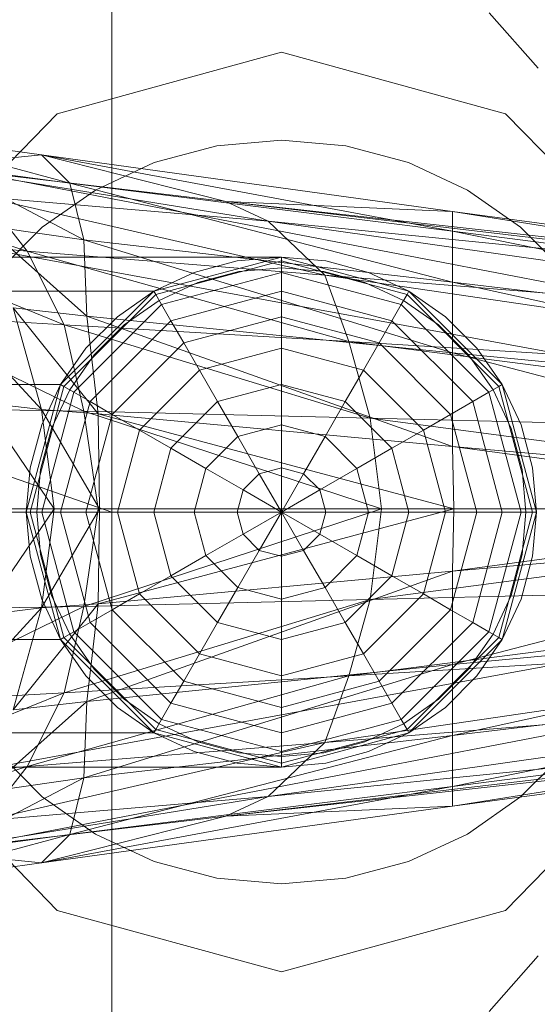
# Model space of a CAD drawing. Header units: metres. Extents: x 391.1 to 427.5, y 12.8 to 28.4.
# Tile 45 of 234: x 401.5848 to 401.6213, y 26.5728 to 26.6423. Entities that reach past the tile are written whole.
import ezdxf

# ---------------------------------------------------------------- set-up
doc = ezdxf.new("R2010")
doc.units = ezdxf.units.M
doc.layers.add('02_MOBILIARIO', color=7, linetype='Continuous', lineweight=18)
doc.layers.add('A-DETL-____-MBND', color=7, linetype='Continuous', lineweight=18)

# ---------------------------------------------------------------- blocks, each defined once
blk = doc.blocks.new('Family - Rentamans PA-152555-03_ENLLUMENAT_P0A')
at = {"layer": 'A-DETL-____-MBND', "color": 253, "true_color": 0xaaaaaa}
for p, q in [((0.102728, 0.223949), (0.102728, 0.182758)), ((0, 0.218497), (0.102728, 0.182758)), ((0.129366, 0.218009), (0.132816, 0.214085)), ((0.098881, 0.210876), (0.114701, 0.215226)), ((0.114701, 0.215226), (0.098881, 0.210876)), ((0.114701, 0.215226), (0.130522, 0.210876)), ((0.130522, 0.210876), (0.114701, 0.215226)), ((0.087299, 0.198992), (0.098881, 0.210876)), ((0.098881, 0.210876), (0.087299, 0.198992)), ((0.130522, 0.210876), (0.142104, 0.198992)), ((0.142104, 0.198992), (0.130522, 0.210876)), ((0.086771, 0.209486), (0.097771, 0.207986)), ((0.099771, 0.205986), (0.086771, 0.209486)), ((0.105723, 0.207425), (0.110143, 0.208609)), ((0.105723, 0.207425), (0.110143, 0.208609)), ((0.110143, 0.208609), (0.114701, 0.209008)), ((0.110143, 0.208609), (0.114701, 0.209008)), ((0.114701, 0.209008), (0.11926, 0.208609)), ((0.114701, 0.209008), (0.11926, 0.208609)), ((0.11926, 0.208609), (0.12368, 0.207425)), ((0.11926, 0.208609), (0.12368, 0.207425)), ((0.086572, 0.207986), (0.138572, 0.197986)), ((0.086572, 0.207986), (0.138572, 0.197986)), ((0.097771, 0.207986), (0.089771, 0.207186)), ((0.097771, 0.207986), (0.110771, 0.204686)), ((0.099771, 0.205986), (0.097771, 0.207986)), ((0.097771, 0.207986), (0.126771, 0.203986)), ((0.126771, 0.202587), (0.097771, 0.207986)), ((0.089771, 0.207186), (0.113771, 0.203287)), ((0.089771, 0.207186), (0.110771, 0.204686)), ((0.090771, 0.207186), (0.099771, 0.205986)), ((0.100771, 0.201986), (0.090771, 0.207186)), ((0.101576, 0.205491), (0.105723, 0.207425)), ((0.101576, 0.205491), (0.105723, 0.207425)), ((0.12368, 0.207425), (0.127826, 0.205491)), ((0.12368, 0.207425), (0.127826, 0.205491)), ((0.079771, 0.206486), (0.096771, 0.201186)), ((0.100771, 0.201986), (0.099771, 0.205986)), ((0.099771, 0.205986), (0.126771, 0.202587)), ((0.126771, 0.198986), (0.099771, 0.205986)), ((0.097828, 0.202867), (0.101576, 0.205491)), ((0.097828, 0.202867), (0.101576, 0.205491)), ((0.127826, 0.205491), (0.131575, 0.202867)), ((0.127826, 0.205491), (0.131575, 0.202867)), ((0.093771, 0.204986), (0.096771, 0.201186)), ((0.093771, 0.204986), (0.117771, 0.199486)), ((0.113771, 0.203287), (0.093771, 0.204986)), ((0.110771, 0.204686), (0.113771, 0.203287)), ((0.110771, 0.204686), (0.170771, 0.197587)), ((0.126771, 0.203986), (0.110771, 0.204686)), ((0.110771, 0.204686), (0.170771, 0.197986)), ((0.170771, 0.197986), (0.110771, 0.204686)), ((0.126771, 0.203986), (0.170771, 0.197986)), ((0.126771, 0.202587), (0.126771, 0.203986)), ((0.126771, 0.203986), (0.170271, 0.196986)), ((0.138271, 0.193186), (0.082271, 0.203486)), ((0.138271, 0.193186), (0.082271, 0.203486)), ((0.093771, 0.202986), (0.100771, 0.201986)), ((0.100972, 0.196587), (0.093771, 0.202986)), ((0.113771, 0.203287), (0.117771, 0.199486)), ((0.113771, 0.203287), (0.170771, 0.195186)), ((0.170771, 0.197587), (0.113771, 0.203287)), ((0.083771, 0.202287), (0.099372, 0.195986)), ((0.083771, 0.202287), (0.096771, 0.201186)), ((0.094593, 0.199631), (0.097828, 0.202867)), ((0.094593, 0.199631), (0.097828, 0.202867)), ((0.126771, 0.198986), (0.126771, 0.202587)), ((0.126771, 0.202587), (0.170271, 0.196986)), ((0.169172, 0.193986), (0.126771, 0.202587)), ((0.131575, 0.202867), (0.13481, 0.199631)), ((0.131575, 0.202867), (0.13481, 0.199631)), ((0.100972, 0.196587), (0.100771, 0.201986)), ((0.100771, 0.201986), (0.126771, 0.198986)), ((0.126771, 0.193986), (0.100771, 0.201986)), ((0.096771, 0.201186), (0.099372, 0.195986)), ((0.096771, 0.201186), (0.119472, 0.194787)), ((0.096771, 0.201186), (0.117771, 0.199486)), ((0.114701, 0.200758), (0.02, 0.200758)), ((0.105701, 0.198347), (0.114701, 0.200758)), ((0.105701, 0.198347), (0.114701, 0.200758)), ((0.114701, 0.200758), (0.105701, 0.198347)), ((0.105701, 0.198347), (0.114701, 0.200758)), ((0.114701, 0.200485), (0.105838, 0.19811)), ((0.111576, 0.200485), (0.108545, 0.199673)), ((0.108545, 0.199673), (0.111576, 0.200485)), ((0.114701, 0.200758), (0.111576, 0.200485)), ((0.111576, 0.200485), (0.114701, 0.200758)), ((0.114701, 0.200758), (0.114701, 0.200485)), ((0.114701, 0.200758), (0.123701, 0.198347)), ((0.114701, 0.200758), (0.123701, 0.198347)), ((0.117827, 0.200485), (0.114701, 0.200758)), ((0.114701, 0.200758), (0.117827, 0.200485)), ((0.114701, 0.200485), (0.114701, 0.199673)), ((0.123565, 0.19811), (0.114701, 0.200485)), ((0.120858, 0.199673), (0.117827, 0.200485)), ((0.117827, 0.200485), (0.120858, 0.199673)), ((0.108545, 0.199673), (0.105701, 0.198347)), ((0.105701, 0.198347), (0.108545, 0.199673)), ((0.114701, 0.199673), (0.106244, 0.197406)), ((0.108802, 0.198968), (0.111706, 0.199746)), ((0.108802, 0.198968), (0.111706, 0.199746)), ((0.111706, 0.199746), (0.114701, 0.200008)), ((0.111706, 0.199746), (0.114701, 0.200008)), ((0.114701, 0.200008), (0.117697, 0.199746)), ((0.114701, 0.200008), (0.117697, 0.199746)), ((0.114701, 0.199673), (0.114701, 0.198347)), ((0.123159, 0.197406), (0.114701, 0.199673)), ((0.117697, 0.199746), (0.120601, 0.198968)), ((0.117697, 0.199746), (0.120601, 0.198968)), ((0.123701, 0.198347), (0.120858, 0.199673)), ((0.120858, 0.199673), (0.123701, 0.198347)), ((0.106076, 0.197697), (0.108802, 0.198968)), ((0.106076, 0.197697), (0.108802, 0.198968)), ((0.117771, 0.199486), (0.119472, 0.194787)), ((0.117771, 0.199486), (0.170771, 0.191686)), ((0.117771, 0.199486), (0.170771, 0.195186)), ((0.120601, 0.198968), (0.123326, 0.197697)), ((0.120601, 0.198968), (0.123326, 0.197697)), ((0.126771, 0.193986), (0.126771, 0.198986)), ((0.126771, 0.198986), (0.169172, 0.193986)), ((0.167572, 0.190087), (0.126771, 0.198986)), ((0.02, 0.198347), (0.105701, 0.198347)), ((0.105701, 0.198347), (0.02, 0.198347)), ((0.099113, 0.191758), (0.105701, 0.198347)), ((0.105701, 0.198347), (0.099113, 0.191758)), ((0.099113, 0.191758), (0.105701, 0.198347)), ((0.099113, 0.191758), (0.105701, 0.198347)), ((0.105838, 0.19811), (0.09935, 0.191621)), ((0.105701, 0.198347), (0.103131, 0.196547)), ((0.103131, 0.196547), (0.105701, 0.198347)), ((0.105701, 0.198347), (0.105838, 0.19811)), ((0.105838, 0.19811), (0.106244, 0.197406)), ((0.114701, 0.198347), (0.106907, 0.196258)), ((0.114701, 0.198347), (0.114701, 0.196547)), ((0.122496, 0.196258), (0.114701, 0.198347)), ((0.123565, 0.19811), (0.123159, 0.197406)), ((0.123701, 0.198347), (0.123565, 0.19811)), ((0.130053, 0.191621), (0.123565, 0.19811)), ((0.123701, 0.198347), (0.13029, 0.191758)), ((0.123701, 0.198347), (0.13029, 0.191758)), ((0.126272, 0.196547), (0.123701, 0.198347)), ((0.123701, 0.198347), (0.126272, 0.196547)), ((0.090771, 0.197587), (0.097771, 0.189986)), ((0.106244, 0.197406), (0.100053, 0.191215)), ((0.103613, 0.195972), (0.106076, 0.197697)), ((0.103613, 0.195972), (0.106076, 0.197697)), ((0.106244, 0.197406), (0.106907, 0.196258)), ((0.123159, 0.197406), (0.122496, 0.196258)), ((0.12935, 0.191215), (0.123159, 0.197406)), ((0.123326, 0.197697), (0.12579, 0.195972)), ((0.123326, 0.197697), (0.12579, 0.195972)), ((0.095771, 0.197186), (0.100972, 0.196587)), ((0.097771, 0.189986), (0.095771, 0.197186)), ((0.095771, 0.197186), (0.101771, 0.189686)), ((0.099372, 0.195986), (0.086771, 0.196686)), ((0.086771, 0.196686), (0.100771, 0.189886)), ((0.103131, 0.196547), (0.100913, 0.194328)), ((0.100913, 0.194328), (0.103131, 0.196547)), ((0.101771, 0.189686), (0.100972, 0.196587)), ((0.100972, 0.196587), (0.126771, 0.193986)), ((0.126771, 0.187386), (0.100972, 0.196587)), ((0.106907, 0.196258), (0.101201, 0.190552)), ((0.106907, 0.196258), (0.107807, 0.1947)), ((0.114701, 0.196547), (0.107807, 0.1947)), ((0.114701, 0.196547), (0.114701, 0.194328)), ((0.121596, 0.1947), (0.114701, 0.196547)), ((0.122496, 0.196258), (0.121596, 0.1947)), ((0.128201, 0.190552), (0.122496, 0.196258)), ((0.12849, 0.194328), (0.126272, 0.196547)), ((0.126272, 0.196547), (0.12849, 0.194328)), ((0.099372, 0.195986), (0.100771, 0.189886)), ((0.119472, 0.194787), (0.099372, 0.195986)), ((0.099372, 0.195986), (0.120972, 0.189386)), ((0.101487, 0.193846), (0.103613, 0.195972)), ((0.101487, 0.193846), (0.103613, 0.195972)), ((0.12579, 0.195972), (0.127916, 0.193846)), ((0.12579, 0.195972), (0.127916, 0.193846)), ((0.107807, 0.1947), (0.10276, 0.189653)), ((0.107807, 0.1947), (0.108916, 0.192778)), ((0.119472, 0.194787), (0.120972, 0.189386)), ((0.170771, 0.191686), (0.119472, 0.194787)), ((0.119472, 0.194787), (0.170771, 0.188186)), ((0.121596, 0.1947), (0.120487, 0.192778)), ((0.126643, 0.189653), (0.121596, 0.1947)), ((0.100913, 0.194328), (0.099113, 0.191758)), ((0.099113, 0.191758), (0.100913, 0.194328)), ((0.114701, 0.194328), (0.108916, 0.192778)), ((0.114701, 0.194328), (0.114701, 0.191758)), ((0.120487, 0.192778), (0.114701, 0.194328)), ((0.126771, 0.187386), (0.126771, 0.193986)), ((0.126771, 0.193986), (0.167572, 0.190087)), ((0.165172, 0.183986), (0.126771, 0.193986)), ((0.13029, 0.191758), (0.12849, 0.194328)), ((0.12849, 0.194328), (0.13029, 0.191758)), ((0.099763, 0.191383), (0.101487, 0.193846)), ((0.099763, 0.191383), (0.101487, 0.193846)), ((0.127916, 0.193846), (0.12964, 0.191383)), ((0.127916, 0.193846), (0.12964, 0.191383)), ((0.108916, 0.192778), (0.104681, 0.188543)), ((0.108916, 0.192778), (0.110201, 0.190552)), ((0.120487, 0.192778), (0.119201, 0.190552)), ((0.124722, 0.188543), (0.120487, 0.192778)), ((0.099113, 0.191758), (0.02, 0.191758)), ((0.099113, 0.191758), (0.02, 0.191758)), ((0.096701, 0.182758), (0.099113, 0.191758)), ((0.099113, 0.191758), (0.096701, 0.182758)), ((0.096701, 0.182758), (0.099113, 0.191758)), ((0.096701, 0.182758), (0.099113, 0.191758)), ((0.09935, 0.191621), (0.096975, 0.182758)), ((0.099113, 0.191758), (0.097787, 0.188914)), ((0.097787, 0.188914), (0.099113, 0.191758)), ((0.100053, 0.191215), (0.097787, 0.182758)), ((0.098492, 0.188658), (0.099763, 0.191383)), ((0.098492, 0.188658), (0.099763, 0.191383)), ((0.099113, 0.191758), (0.09935, 0.191621)), ((0.09935, 0.191621), (0.100053, 0.191215)), ((0.100053, 0.191215), (0.101201, 0.190552)), ((0.114701, 0.191758), (0.110201, 0.190552)), ((0.114701, 0.191758), (0.114701, 0.188914)), ((0.119201, 0.190552), (0.114701, 0.191758)), ((0.12935, 0.191215), (0.128201, 0.190552)), ((0.130053, 0.191621), (0.12935, 0.191215)), ((0.131616, 0.182758), (0.12935, 0.191215)), ((0.12964, 0.191383), (0.130911, 0.188658)), ((0.12964, 0.191383), (0.130911, 0.188658)), ((0.13029, 0.191758), (0.130053, 0.191621)), ((0.132428, 0.182758), (0.130053, 0.191621)), ((0.13029, 0.191758), (0.132701, 0.182758)), ((0.13029, 0.191758), (0.132701, 0.182758)), ((0.131616, 0.188914), (0.13029, 0.191758)), ((0.13029, 0.191758), (0.131616, 0.188914)), ((0.093572, 0.190486), (0.097771, 0.189986)), ((0.093572, 0.190486), (0.098672, 0.182986)), ((0.101201, 0.190552), (0.099113, 0.182758)), ((0.101201, 0.190552), (0.10276, 0.189653)), ((0.110201, 0.190552), (0.106907, 0.187258)), ((0.110201, 0.190552), (0.111623, 0.18809)), ((0.119201, 0.190552), (0.11778, 0.18809)), ((0.122496, 0.187258), (0.119201, 0.190552)), ((0.128201, 0.190552), (0.126643, 0.189653)), ((0.13029, 0.182758), (0.128201, 0.190552)), ((0.100771, 0.189886), (0.088472, 0.190087)), ((0.097771, 0.189986), (0.101771, 0.189686)), ((0.098672, 0.182986), (0.097771, 0.189986)), ((0.097771, 0.189986), (0.101872, 0.182986)), ((0.100771, 0.189886), (0.101771, 0.182986)), ((0.120972, 0.189386), (0.100771, 0.189886)), ((0.100771, 0.189886), (0.121771, 0.182986)), ((0.10276, 0.189653), (0.100913, 0.182758)), ((0.101771, 0.189686), (0.126771, 0.187386)), ((0.101872, 0.182986), (0.101771, 0.189686)), ((0.101771, 0.189686), (0.126872, 0.182986)), ((0.10276, 0.189653), (0.104681, 0.188543)), ((0.120972, 0.189386), (0.121771, 0.182986)), ((0.170771, 0.188186), (0.120972, 0.189386)), ((0.120972, 0.189386), (0.169271, 0.182986)), ((0.126643, 0.189653), (0.124722, 0.188543)), ((0.12849, 0.182758), (0.126643, 0.189653)), ((0.097787, 0.188914), (0.096975, 0.185884)), ((0.096975, 0.185884), (0.097787, 0.188914)), ((0.097714, 0.185754), (0.098492, 0.188658)), ((0.097714, 0.185754), (0.098492, 0.188658)), ((0.104681, 0.188543), (0.103131, 0.182758)), ((0.104681, 0.188543), (0.106907, 0.187258)), ((0.114701, 0.188914), (0.111623, 0.18809)), ((0.114701, 0.188914), (0.114701, 0.185884)), ((0.11778, 0.18809), (0.114701, 0.188914)), ((0.124722, 0.188543), (0.122496, 0.187258)), ((0.126272, 0.182758), (0.124722, 0.188543)), ((0.130911, 0.188658), (0.131689, 0.185754)), ((0.130911, 0.188658), (0.131689, 0.185754)), ((0.132428, 0.185884), (0.131616, 0.188914)), ((0.131616, 0.188914), (0.132428, 0.185884)), ((0.111623, 0.18809), (0.10937, 0.185836)), ((0.111623, 0.18809), (0.113139, 0.185465)), ((0.11778, 0.18809), (0.116264, 0.185465)), ((0.120033, 0.185836), (0.11778, 0.18809)), ((0.106907, 0.187258), (0.105701, 0.182758)), ((0.106907, 0.187258), (0.10937, 0.185836)), ((0.122496, 0.187258), (0.120033, 0.185836)), ((0.123701, 0.182758), (0.122496, 0.187258)), ((0.126872, 0.182986), (0.126771, 0.187386)), ((0.126771, 0.187386), (0.165172, 0.183986)), ((0.159771, 0.182986), (0.126771, 0.187386)), ((0.096975, 0.185884), (0.096701, 0.182758)), ((0.096701, 0.182758), (0.096975, 0.185884)), ((0.097451, 0.182758), (0.097714, 0.185754)), ((0.097451, 0.182758), (0.097714, 0.185754)), ((0.10937, 0.185836), (0.108545, 0.182758)), ((0.10937, 0.185836), (0.111995, 0.184321)), ((0.114701, 0.185884), (0.113139, 0.185465)), ((0.114701, 0.185884), (0.114701, 0.182758)), ((0.116264, 0.185465), (0.114701, 0.185884)), ((0.120033, 0.185836), (0.117408, 0.184321)), ((0.120858, 0.182758), (0.120033, 0.185836)), ((0.131689, 0.185754), (0.131951, 0.182758)), ((0.131689, 0.185754), (0.131951, 0.182758)), ((0.132701, 0.182758), (0.132428, 0.185884)), ((0.132428, 0.185884), (0.132701, 0.182758)), ((0.113139, 0.185465), (0.111995, 0.184321)), ((0.113139, 0.185465), (0.114701, 0.182758)), ((0.116264, 0.185465), (0.114701, 0.182758)), ((0.117408, 0.184321), (0.116264, 0.185465)), ((0.111995, 0.184321), (0.111576, 0.182758)), ((0.111995, 0.184321), (0.114701, 0.182758)), ((0.117408, 0.184321), (0.114701, 0.182758)), ((0.117827, 0.182758), (0.117408, 0.184321)), ((0.101771, 0.182986), (0.089372, 0.182986)), ((0.093572, 0.175486), (0.098672, 0.182986)), ((0.095172, 0.182986), (0.098672, 0.182986)), ((0.098672, 0.182986), (0.097771, 0.175986)), ((0.097771, 0.175986), (0.101872, 0.182986)), ((0.098672, 0.182986), (0.101872, 0.182986)), ((0.101771, 0.182986), (0.100771, 0.176087)), ((0.121771, 0.182986), (0.100771, 0.176087)), ((0.121771, 0.182986), (0.101771, 0.182986)), ((0.101872, 0.182986), (0.101771, 0.176287)), ((0.101771, 0.176287), (0.126872, 0.182986)), ((0.101872, 0.182986), (0.126872, 0.182986)), ((0.121771, 0.182986), (0.120972, 0.176587)), ((0.169271, 0.182986), (0.120972, 0.176587)), ((0.169271, 0.182986), (0.121771, 0.182986)), ((0.126872, 0.182986), (0.126771, 0.178587)), ((0.126771, 0.178587), (0.159771, 0.182986)), ((0.126872, 0.182986), (0.159771, 0.182986)), ((0.102728, 0.182758), (0, 0.182758)), ((0.096701, 0.182758), (0.02, 0.182758)), ((0.096701, 0.182758), (0.02, 0.182758)), ((0.096975, 0.182758), (0.096701, 0.182758)), ((0.099113, 0.173758), (0.096701, 0.182758)), ((0.099113, 0.173758), (0.096701, 0.182758)), ((0.096701, 0.182758), (0.099113, 0.173758)), ((0.099113, 0.173758), (0.096701, 0.182758)), ((0.096701, 0.182758), (0.096975, 0.179632)), ((0.096975, 0.179632), (0.096701, 0.182758)), ((0.097787, 0.182758), (0.096975, 0.182758)), ((0.096975, 0.182758), (0.09935, 0.173895)), ((0.097714, 0.179763), (0.097451, 0.182758)), ((0.097714, 0.179763), (0.097451, 0.182758)), ((0.099113, 0.182758), (0.097787, 0.182758)), ((0.097787, 0.182758), (0.100053, 0.174301)), ((0.100913, 0.182758), (0.099113, 0.182758)), ((0.099113, 0.182758), (0.101201, 0.174964)), ((0.103131, 0.182758), (0.100913, 0.182758)), ((0.100913, 0.182758), (0.10276, 0.175864)), ((0.102728, 0.182758), (0.102728, 0.141568)), ((0.105701, 0.182758), (0.103131, 0.182758)), ((0.103131, 0.182758), (0.104681, 0.176973)), ((0.108545, 0.182758), (0.105701, 0.182758)), ((0.105701, 0.182758), (0.106907, 0.178258)), ((0.111576, 0.182758), (0.108545, 0.182758)), ((0.108545, 0.182758), (0.10937, 0.17968)), ((0.114701, 0.182758), (0.111576, 0.182758)), ((0.111576, 0.182758), (0.111995, 0.181195)), ((0.111995, 0.181195), (0.114701, 0.182758)), ((0.113139, 0.180051), (0.114701, 0.182758)), ((0.117827, 0.182758), (0.114701, 0.182758)), ((0.117408, 0.181195), (0.114701, 0.182758)), ((0.116264, 0.180051), (0.114701, 0.182758)), ((0.114701, 0.179632), (0.114701, 0.182758)), ((0.117408, 0.181195), (0.117827, 0.182758)), ((0.120858, 0.182758), (0.117827, 0.182758)), ((0.120033, 0.17968), (0.120858, 0.182758)), ((0.123701, 0.182758), (0.120858, 0.182758)), ((0.122496, 0.178258), (0.123701, 0.182758)), ((0.126272, 0.182758), (0.123701, 0.182758)), ((0.124722, 0.176973), (0.126272, 0.182758)), ((0.12849, 0.182758), (0.126272, 0.182758)), ((0.126643, 0.175864), (0.12849, 0.182758)), ((0.128201, 0.174964), (0.13029, 0.182758)), ((0.13029, 0.182758), (0.12849, 0.182758)), ((0.12935, 0.174301), (0.131616, 0.182758)), ((0.130053, 0.173895), (0.132428, 0.182758)), ((0.131616, 0.182758), (0.13029, 0.182758)), ((0.132701, 0.182758), (0.13029, 0.173758)), ((0.132701, 0.182758), (0.13029, 0.173758)), ((0.132428, 0.182758), (0.131616, 0.182758)), ((0.131951, 0.182758), (0.131689, 0.179763)), ((0.131951, 0.182758), (0.131689, 0.179763)), ((0.132701, 0.182758), (0.132428, 0.182758)), ((0.132428, 0.179632), (0.132701, 0.182758)), ((0.132701, 0.182758), (0.132428, 0.179632)), ((0.126771, 0.178587), (0.165172, 0.181986)), ((0.126771, 0.171986), (0.165172, 0.181986)), ((0.10937, 0.17968), (0.111995, 0.181195)), ((0.111995, 0.181195), (0.113139, 0.180051)), ((0.116264, 0.180051), (0.117408, 0.181195)), ((0.120033, 0.17968), (0.117408, 0.181195)), ((0.111623, 0.177427), (0.113139, 0.180051)), ((0.113139, 0.180051), (0.114701, 0.179632)), ((0.114701, 0.179632), (0.116264, 0.180051)), ((0.11778, 0.177427), (0.116264, 0.180051)), ((0.096975, 0.179632), (0.097787, 0.176602)), ((0.097787, 0.176602), (0.096975, 0.179632)), ((0.098492, 0.176858), (0.097714, 0.179763)), ((0.098492, 0.176858), (0.097714, 0.179763)), ((0.106907, 0.178258), (0.10937, 0.17968)), ((0.10937, 0.17968), (0.111623, 0.177427)), ((0.114701, 0.176602), (0.114701, 0.179632)), ((0.11778, 0.177427), (0.120033, 0.17968)), ((0.122496, 0.178258), (0.120033, 0.17968)), ((0.131689, 0.179763), (0.130911, 0.176858)), ((0.131689, 0.179763), (0.130911, 0.176858)), ((0.131616, 0.176602), (0.132428, 0.179632)), ((0.132428, 0.179632), (0.131616, 0.176602)), ((0.100972, 0.169386), (0.126771, 0.178587)), ((0.101771, 0.176287), (0.126771, 0.178587)), ((0.104681, 0.176973), (0.106907, 0.178258)), ((0.106907, 0.178258), (0.110201, 0.174964)), ((0.119201, 0.174964), (0.122496, 0.178258)), ((0.124722, 0.176973), (0.122496, 0.178258)), ((0.126771, 0.178587), (0.126771, 0.171986)), ((0.110201, 0.174964), (0.111623, 0.177427)), ((0.111623, 0.177427), (0.114701, 0.176602)), ((0.114701, 0.176602), (0.11778, 0.177427)), ((0.119201, 0.174964), (0.11778, 0.177427)), ((0.170771, 0.177787), (0.119472, 0.171186)), ((0.170771, 0.177787), (0.120972, 0.176587)), ((0.097787, 0.176602), (0.099113, 0.173758)), ((0.099113, 0.173758), (0.097787, 0.176602)), ((0.099763, 0.174133), (0.098492, 0.176858)), ((0.099763, 0.174133), (0.098492, 0.176858)), ((0.120972, 0.176587), (0.099372, 0.169986)), ((0.120972, 0.176587), (0.100771, 0.176087)), ((0.10276, 0.175864), (0.104681, 0.176973)), ((0.104681, 0.176973), (0.108916, 0.172738)), ((0.114701, 0.173758), (0.114701, 0.176602)), ((0.120972, 0.176587), (0.119472, 0.171186)), ((0.120487, 0.172738), (0.124722, 0.176973)), ((0.126643, 0.175864), (0.124722, 0.176973)), ((0.130911, 0.176858), (0.12964, 0.174133)), ((0.130911, 0.176858), (0.12964, 0.174133)), ((0.13029, 0.173758), (0.131616, 0.176602)), ((0.131616, 0.176602), (0.13029, 0.173758)), ((0.100771, 0.176087), (0.086771, 0.169287)), ((0.100771, 0.176087), (0.088472, 0.175886)), ((0.090771, 0.168386), (0.097771, 0.175986)), ((0.093572, 0.175486), (0.097771, 0.175986)), ((0.095771, 0.168787), (0.101771, 0.176287)), ((0.097771, 0.175986), (0.095771, 0.168787)), ((0.097771, 0.175986), (0.101771, 0.176287)), ((0.100771, 0.176087), (0.099372, 0.169986)), ((0.101771, 0.176287), (0.100972, 0.169386)), ((0.101201, 0.174964), (0.10276, 0.175864)), ((0.10276, 0.175864), (0.107807, 0.170817)), ((0.121596, 0.170817), (0.126643, 0.175864)), ((0.128201, 0.174964), (0.126643, 0.175864)), ((0.126771, 0.171986), (0.167572, 0.175886)), ((0.126771, 0.166986), (0.167572, 0.175886)), ((0.100053, 0.174301), (0.101201, 0.174964)), ((0.101201, 0.174964), (0.106907, 0.169258)), ((0.108916, 0.172738), (0.110201, 0.174964)), ((0.110201, 0.174964), (0.114701, 0.173758)), ((0.114701, 0.173758), (0.119201, 0.174964)), ((0.120487, 0.172738), (0.119201, 0.174964)), ((0.122496, 0.169258), (0.128201, 0.174964)), ((0.12935, 0.174301), (0.128201, 0.174964)), ((0.099113, 0.173758), (0.09935, 0.173895)), ((0.09935, 0.173895), (0.100053, 0.174301)), ((0.09935, 0.173895), (0.105838, 0.167406)), ((0.101487, 0.17167), (0.099763, 0.174133)), ((0.101487, 0.17167), (0.099763, 0.174133)), ((0.100053, 0.174301), (0.106244, 0.16811)), ((0.170771, 0.174287), (0.117771, 0.166486)), ((0.170771, 0.174287), (0.119472, 0.171186)), ((0.123159, 0.16811), (0.12935, 0.174301)), ((0.123565, 0.167406), (0.130053, 0.173895)), ((0.12964, 0.174133), (0.127916, 0.17167)), ((0.12964, 0.174133), (0.127916, 0.17167)), ((0.130053, 0.173895), (0.12935, 0.174301)), ((0.13029, 0.173758), (0.130053, 0.173895)), ((0.099113, 0.173758), (0.02, 0.173758)), ((0.099113, 0.173758), (0.02, 0.173758)), ((0.105701, 0.16717), (0.099113, 0.173758)), ((0.105701, 0.16717), (0.099113, 0.173758)), ((0.099113, 0.173758), (0.105701, 0.16717)), ((0.105701, 0.16717), (0.099113, 0.173758)), ((0.099113, 0.173758), (0.100913, 0.171188)), ((0.100913, 0.171188), (0.099113, 0.173758)), ((0.114701, 0.171188), (0.114701, 0.173758)), ((0.13029, 0.173758), (0.123701, 0.16717)), ((0.13029, 0.173758), (0.123701, 0.16717)), ((0.12849, 0.171188), (0.13029, 0.173758)), ((0.13029, 0.173758), (0.12849, 0.171188)), ((0.082271, 0.162486), (0.138271, 0.172787)), ((0.082271, 0.162486), (0.138271, 0.172787)), ((0.107807, 0.170817), (0.108916, 0.172738)), ((0.108916, 0.172738), (0.114701, 0.171188)), ((0.114701, 0.171188), (0.120487, 0.172738)), ((0.121596, 0.170817), (0.120487, 0.172738)), ((0.126771, 0.171986), (0.100771, 0.163986)), ((0.100972, 0.169386), (0.126771, 0.171986)), ((0.169172, 0.171986), (0.126771, 0.163386)), ((0.169172, 0.171986), (0.126771, 0.166986)), ((0.126771, 0.166986), (0.126771, 0.171986)), ((0.119472, 0.171186), (0.096771, 0.164787)), ((0.119472, 0.171186), (0.099372, 0.169986)), ((0.100913, 0.171188), (0.103131, 0.168969)), ((0.103131, 0.168969), (0.100913, 0.171188)), ((0.103613, 0.169544), (0.101487, 0.17167)), ((0.103613, 0.169544), (0.101487, 0.17167)), ((0.114701, 0.168969), (0.114701, 0.171188)), ((0.119472, 0.171186), (0.117771, 0.166486)), ((0.127916, 0.17167), (0.12579, 0.169544)), ((0.127916, 0.17167), (0.12579, 0.169544)), ((0.126272, 0.168969), (0.12849, 0.171188)), ((0.12849, 0.171188), (0.126272, 0.168969)), ((0.106907, 0.169258), (0.107807, 0.170817)), ((0.107807, 0.170817), (0.114701, 0.168969)), ((0.170771, 0.170787), (0.113771, 0.162686)), ((0.114701, 0.168969), (0.121596, 0.170817)), ((0.170771, 0.170787), (0.117771, 0.166486)), ((0.122496, 0.169258), (0.121596, 0.170817)), ((0.099372, 0.169986), (0.083771, 0.163686)), ((0.099372, 0.169986), (0.086771, 0.169287)), ((0.099372, 0.169986), (0.096771, 0.164787)), ((0.100972, 0.169386), (0.093771, 0.162986)), ((0.095771, 0.168787), (0.100972, 0.169386)), ((0.100771, 0.163986), (0.100972, 0.169386)), ((0.103131, 0.168969), (0.105701, 0.16717)), ((0.105701, 0.16717), (0.103131, 0.168969)), ((0.106076, 0.167819), (0.103613, 0.169544)), ((0.106076, 0.167819), (0.103613, 0.169544)), ((0.106244, 0.16811), (0.106907, 0.169258)), ((0.106907, 0.169258), (0.114701, 0.16717)), ((0.114701, 0.16717), (0.122496, 0.169258)), ((0.114701, 0.16717), (0.114701, 0.168969)), ((0.123159, 0.16811), (0.122496, 0.169258)), ((0.12579, 0.169544), (0.123326, 0.167819)), ((0.12579, 0.169544), (0.123326, 0.167819)), ((0.123701, 0.16717), (0.126272, 0.168969)), ((0.126272, 0.168969), (0.123701, 0.16717)), ((0.170271, 0.168986), (0.126771, 0.161986)), ((0.170271, 0.168986), (0.126771, 0.163386)), ((0.170771, 0.168386), (0.110771, 0.161287)), ((0.170771, 0.168386), (0.113771, 0.162686)), ((0.138572, 0.167986), (0.086572, 0.157986)), ((0.086572, 0.157986), (0.138572, 0.167986)), ((0.105838, 0.167406), (0.106244, 0.16811)), ((0.108802, 0.166548), (0.106076, 0.167819)), ((0.108802, 0.166548), (0.106076, 0.167819)), ((0.106244, 0.16811), (0.114701, 0.165844)), ((0.170771, 0.167986), (0.110771, 0.161287)), ((0.170771, 0.167986), (0.110771, 0.161287)), ((0.114701, 0.165844), (0.123159, 0.16811)), ((0.123326, 0.167819), (0.120601, 0.166548)), ((0.123326, 0.167819), (0.120601, 0.166548)), ((0.123565, 0.167406), (0.123159, 0.16811)), ((0.170771, 0.167986), (0.126771, 0.161986)), ((0.105701, 0.16717), (0.02, 0.16717)), ((0.105701, 0.16717), (0.02, 0.16717)), ((0.126771, 0.166986), (0.099771, 0.159986)), ((0.126771, 0.166986), (0.100771, 0.163986)), ((0.105701, 0.16717), (0.105838, 0.167406)), ((0.114701, 0.164758), (0.105701, 0.16717)), ((0.114701, 0.164758), (0.105701, 0.16717)), ((0.114701, 0.164758), (0.105701, 0.16717)), ((0.105701, 0.16717), (0.114701, 0.164758)), ((0.105701, 0.16717), (0.108545, 0.165844)), ((0.108545, 0.165844), (0.105701, 0.16717)), ((0.105838, 0.167406), (0.114701, 0.165032)), ((0.114701, 0.165032), (0.123565, 0.167406)), ((0.123701, 0.16717), (0.114701, 0.164758)), ((0.114701, 0.165844), (0.114701, 0.16717)), ((0.123701, 0.16717), (0.114701, 0.164758)), ((0.120858, 0.165844), (0.123701, 0.16717)), ((0.123701, 0.16717), (0.120858, 0.165844)), ((0.123701, 0.16717), (0.123565, 0.167406)), ((0.126771, 0.163386), (0.126771, 0.166986)), ((0.087299, 0.166524), (0.098881, 0.154641)), ((0.098881, 0.154641), (0.087299, 0.166524)), ((0.117771, 0.166486), (0.093771, 0.160986)), ((0.117771, 0.166486), (0.096771, 0.164787)), ((0.111706, 0.16577), (0.108802, 0.166548)), ((0.111706, 0.16577), (0.108802, 0.166548)), ((0.117771, 0.166486), (0.113771, 0.162686)), ((0.120601, 0.166548), (0.117697, 0.16577)), ((0.120601, 0.166548), (0.117697, 0.16577)), ((0.142104, 0.166524), (0.130522, 0.154641)), ((0.130522, 0.154641), (0.142104, 0.166524)), ((0.097828, 0.162649), (0.094593, 0.165885)), ((0.097828, 0.162649), (0.094593, 0.165885)), ((0.108545, 0.165844), (0.111576, 0.165032)), ((0.111576, 0.165032), (0.108545, 0.165844)), ((0.114701, 0.165508), (0.111706, 0.16577)), ((0.114701, 0.165508), (0.111706, 0.16577)), ((0.114701, 0.165032), (0.114701, 0.165844)), ((0.117697, 0.16577), (0.114701, 0.165508)), ((0.117697, 0.16577), (0.114701, 0.165508)), ((0.117827, 0.165032), (0.120858, 0.165844)), ((0.120858, 0.165844), (0.117827, 0.165032)), ((0.13481, 0.165885), (0.131575, 0.162649)), ((0.13481, 0.165885), (0.131575, 0.162649)), ((0.114701, 0.164758), (0.02, 0.164758)), ((0.096771, 0.164787), (0.079771, 0.159486)), ((0.096771, 0.164787), (0.083771, 0.163686)), ((0.096771, 0.164787), (0.093771, 0.160986)), ((0.111576, 0.165032), (0.114701, 0.164758)), ((0.114701, 0.164758), (0.111576, 0.165032)), ((0.114701, 0.164758), (0.114701, 0.165032)), ((0.114701, 0.164758), (0.117827, 0.165032)), ((0.117827, 0.165032), (0.114701, 0.164758)), ((0.100771, 0.163986), (0.090771, 0.158787)), ((0.100771, 0.163986), (0.093771, 0.162986)), ((0.126771, 0.163386), (0.097771, 0.157986)), ((0.099771, 0.159986), (0.100771, 0.163986)), ((0.126771, 0.163386), (0.099771, 0.159986)), ((0.126771, 0.161986), (0.126771, 0.163386)), ((0.113771, 0.162686), (0.089771, 0.158787)), ((0.113771, 0.162686), (0.093771, 0.160986)), ((0.101576, 0.160025), (0.097828, 0.162649)), ((0.101576, 0.160025), (0.097828, 0.162649)), ((0.113771, 0.162686), (0.110771, 0.161287)), ((0.131575, 0.162649), (0.127826, 0.160025)), ((0.131575, 0.162649), (0.127826, 0.160025)), ((0.126771, 0.161986), (0.097771, 0.157986)), ((0.110771, 0.161287), (0.126771, 0.161986)), ((0.110771, 0.161287), (0.089771, 0.158787)), ((0.110771, 0.161287), (0.097771, 0.157986)), ((0.099771, 0.159986), (0.086771, 0.156486)), ((0.099771, 0.159986), (0.090771, 0.158787)), ((0.097771, 0.157986), (0.099771, 0.159986)), ((0.105723, 0.158091), (0.101576, 0.160025)), ((0.105723, 0.158091), (0.101576, 0.160025)), ((0.127826, 0.160025), (0.12368, 0.158091)), ((0.127826, 0.160025), (0.12368, 0.158091)), ((0.097771, 0.157986), (0.089771, 0.158787)), ((0.097771, 0.157986), (0.086771, 0.156486)), ((0.110143, 0.156907), (0.105723, 0.158091)), ((0.110143, 0.156907), (0.105723, 0.158091)), ((0.12368, 0.158091), (0.11926, 0.156907)), ((0.12368, 0.158091), (0.11926, 0.156907)), ((0.114701, 0.156508), (0.110143, 0.156907)), ((0.114701, 0.156508), (0.110143, 0.156907)), ((0.11926, 0.156907), (0.114701, 0.156508)), ((0.11926, 0.156907), (0.114701, 0.156508)), ((0.098881, 0.154641), (0.114701, 0.150291)), ((0.114701, 0.150291), (0.098881, 0.154641)), ((0.130522, 0.154641), (0.114701, 0.150291)), ((0.130522, 0.154641), (0.114701, 0.150291)), ((0.132816, 0.151431), (0.129366, 0.147507))]:
    blk.add_line(p, q, dxfattribs=at)
blk = doc.blocks.new('LONDR55-XX_ZZ-ARQ-CAA-M3D-Londres55_ifc-1-03_ENLLUMENAT_P0A')
at = {"layer": '02_MOBILIARIO', "color": 253, "lineweight": 18, "true_color": 0xaaaaaa}
blk.add_blockref('Family - Rentamans PA-152555-03_ENLLUMENAT_P0A', (401.488541, 26.424797), dxfattribs=at)

msp = doc.modelspace()

# ---------------------------------------------------------------- block references
at = {"lineweight": 5}
msp.add_blockref('LONDR55-XX_ZZ-ARQ-CAA-M3D-Londres55_ifc-1-03_ENLLUMENAT_P0A', (0, 0), dxfattribs=at)

doc.saveas('drawing.dxf')
